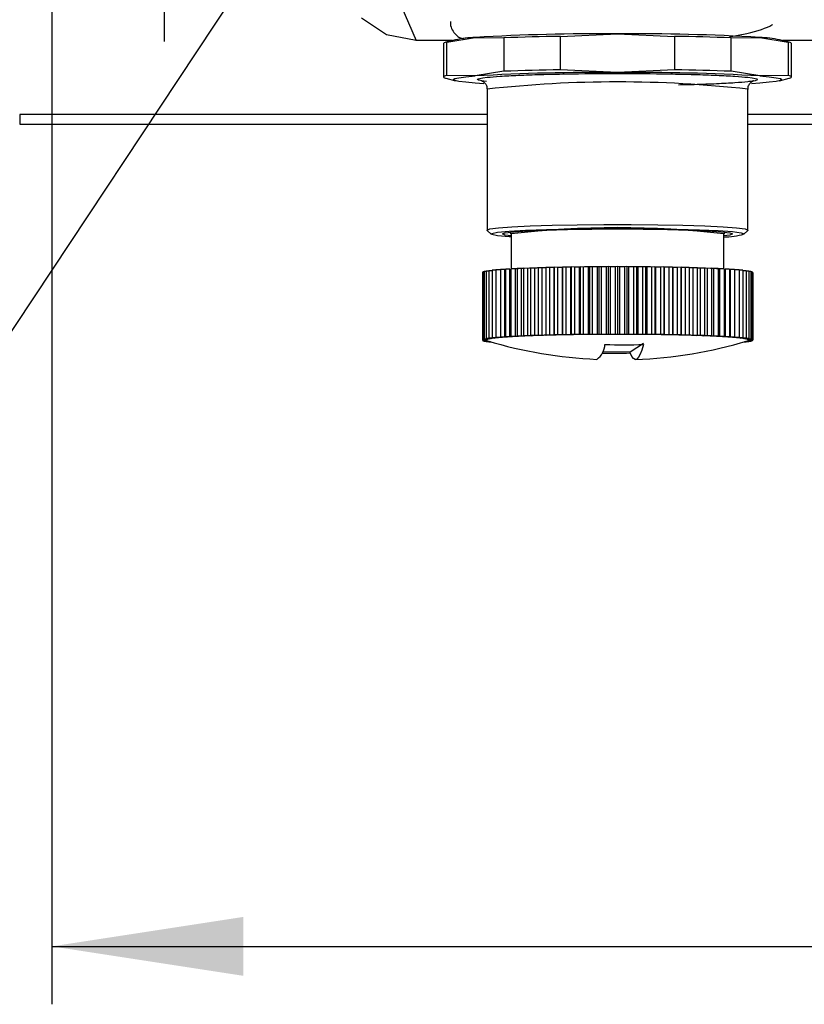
# Model space of a CAD drawing. Header units: millimetres. Extents: x 0 to 1260, y 0 to 891.
# Tile 26 of 56: x 655 to 695, y 213 to 264. Entities that reach past the tile are written whole.
import ezdxf

# ---------------------------------------------------------------- set-up
doc = ezdxf.new("R2010")
doc.units = ezdxf.units.MM
doc.header["$LTSCALE"] = 3
doc.layers.add('FORMAT', color=7, linetype='Continuous')
doc.styles.add('SLDTEXTSTYLE0', font='TXT', dxfattribs={"width": 0.605})
doc.dimstyles.new('SLDDIMSTYLE10', dxfattribs={"dimtxt": 7.704956, "dimasz": 9.906, "dimexe": 0, "dimexo": 0.0625, "dimgap": 1.926239, "dimtad": 0, "dimtih": 1, "dimtoh": 1, "dimdec": 1, "dimrnd": 1e-09, "dimzin": 12, "dimdsep": 46, "dimtxsty": 'SLDTEXTSTYLE0', "dimblk1": 'NONE', "dimsah": 1, "dimcen": 0, "dimadec": 0, "dimazin": 3, "dimtfac": 1, "dimtdec": 1, "dimtmove": 0, "dimatfit": 3, "dimldrblk": 'NONE', "dimfxl": 1, "dimfrac": 2, "dimtolj": 1, "dimtzin": 12, "dimarcsym": 0})
doc.dimstyles.new('SLDDIMSTYLE3', dxfattribs={"dimtxt": 7.704956, "dimasz": 9.906, "dimexe": 0, "dimexo": 0.0625, "dimgap": 1.926239, "dimtad": 1, "dimdec": 1, "dimrnd": 1e-09, "dimzin": 12, "dimdsep": 46, "dimtxsty": 'SLDTEXTSTYLE0', "dimsah": 1, "dimcen": 0.09, "dimadec": 0, "dimazin": 3, "dimtfac": 1, "dimtdec": 1, "dimtofl": 0, "dimtmove": 0, "dimatfit": 3, "dimfxl": 1, "dimfrac": 2, "dimtolj": 1, "dimtzin": 12, "dimarcsym": 0})

# ---------------------------------------------------------------- blocks, each defined once
blk = doc.blocks.new('_D_17')
at = {"layer": 'FORMAT'}
for p, q in [((656.47, 282.225), (656.47, 213.478)), ((789.559, 279.85), (789.559, 213.478)), ((712.726, 230.075), (710.08, 230.075)), ((710.08, 230.075), (710.08, 218.242)), ((733.304, 230.075), (735.95, 230.075)), ((735.95, 230.075), (735.95, 218.242)), ((710.08, 218.242), (712.726, 218.242)), ((735.95, 218.242), (733.304, 218.242)), ((656.47, 216.478), (789.559, 216.478))]:
    blk.add_line(p, q, dxfattribs=at)
for points in [[(656.47, 216.478), (666.376, 214.954), (666.376, 218.002)], [(789.559, 216.478), (779.653, 218.002), (779.653, 214.954)]]:
    blk.add_solid(points, dxfattribs=at)
at = {"layer": 'FORMAT', "char_height": 7.9375, "attachment_point": 1, "style": 'SLDTEXTSTYLE0'}
for s, insert in [('133,1', (709.786, 242.071)), ('5,24', (712.726, 228.474))]:
    blk.add_mtext(s, dxfattribs=dict(at, insert=insert))
blk = doc.blocks.new('SW_SYMBOL_HOLE_DEPTH')
at = {"layer": 'FORMAT', "color": 0}
for p, q in [((0, 2625), (2400, 2625)), ((1200, 2625), (1200, 225)), ((300, 1665), (1200, 225)), ((2100, 1665), (1200, 225))]:
    blk.add_line(p, q, dxfattribs=at)
blk = doc.blocks.new('_D_20')
at = {"layer": 'FORMAT'}
for p, q in [((683.832, 292.77), (681.511, 289.269)), ((681.511, 289.269), (651.463, 243.944)), ((651.463, 243.944), (546.092, 243.944))]:
    blk.add_line(p, q, dxfattribs=at)
blk.add_solid([(681.511, 289.269), (674.767, 281.855), (677.308, 280.171)], dxfattribs=at)
at = {"layer": 'FORMAT', "xscale": 0.0034106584, "yscale": 0.0034106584, "zscale": 0.0034106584}
blk.add_blockref('SW_SYMBOL_HOLE_DEPTH', (594.893, 245.092), dxfattribs=at)
at = {"layer": 'FORMAT', "char_height": 7.9375, "attachment_point": 1, "style": 'SLDTEXTSTYLE0'}
for s, insert in [('10 [0.39]', (605.543, 254.176)), ('4xM5x0.8', (546.092, 254.176))]:
    blk.add_mtext(s, dxfattribs=dict(at, insert=insert))
blk = doc.blocks.new('_None')
blk = doc.blocks.new('SW_CENTERMARKSYMBOL_7')
at = {"layer": 'FORMAT', "color": 0}
for p, q in [((0, 2.5), (0, 4.6)), ((0, 0), (0, 2.5)), ((-2.5, 0), (-4.6, 0)), ((0, 0), (-2.5, 0)), ((0, 0), (0, -2.5)), ((0, 0), (2.5, 0)), ((2.5, 0), (4.6, 0)), ((0, -2.5), (0, -4.6))]:
    blk.add_line(p, q, dxfattribs=at)

msp = doc.modelspace()

# ---------------------------------------------------------------- linework, layer by layer
at = {"color": 7, "linetype": 'Continuous', "lineweight": 25}
for p, q in [((672.8195, 269.136857), (675.326368, 263.368852)), ((673.795057, 263.673645), (672.496386, 264.541618)), ((675.326368, 263.368852), (673.795057, 263.673645)), ((682.788281, 263.589494), (685.746321, 263.723341)), ((682.788281, 261.859091), (682.788281, 263.589494)), ((685.746321, 263.723341), (688.704361, 263.589494)), ((688.704361, 263.589494), (688.704361, 261.859091)), ((691.540295, 263.567877), (692.440459, 263.743931)), ((677.192804, 263.368852), (675.326368, 263.368852)), ((676.746321, 263.218729), (676.746321, 261.488327)), ((677.359922, 263.41299), (676.866604, 263.282697)), ((676.906085, 263.29237), (678.385105, 263.537958)), ((676.906085, 261.561968), (676.906085, 263.29237)), ((678.385105, 263.537958), (679.864125, 263.515853)), ((679.864125, 263.515853), (679.864125, 261.78545)), ((691.628517, 263.515853), (693.107537, 263.537958)), ((691.628517, 261.78545), (691.628517, 263.515853)), ((693.107537, 263.537958), (694.586556, 263.29237)), ((694.626037, 263.282697), (694.13272, 263.41299)), ((702.692804, 263.368852), (694.299837, 263.368852)), ((694.586556, 263.29237), (694.586556, 261.561968)), ((694.746321, 261.488327), (694.746321, 263.218729)), ((678.385105, 261.539862), (676.906085, 261.561968)), ((679.864125, 261.78545), (678.385105, 261.539862)), ((685.746321, 261.725244), (682.788281, 261.859091)), ((688.704361, 261.859091), (685.746321, 261.725244)), ((693.107537, 261.539862), (691.628517, 261.78545)), ((694.586556, 261.561968), (693.107537, 261.539862)), ((676.866604, 261.424359), (677.359922, 261.294065)), ((678.829509, 261.138982), (678.385105, 261.169097)), ((693.107537, 261.169097), (692.679546, 261.139987)), ((694.13272, 261.294065), (694.626037, 261.424359)), ((678.996321, 260.854955), (678.996321, 253.561903)), ((692.496321, 253.561903), (692.496321, 260.854955)), ((678.996321, 259.537735), (654.806084, 259.537735)), ((654.806084, 259.537735), (654.806084, 259.037174)), ((704.496321, 259.537735), (692.496321, 259.537735)), ((654.806084, 259.037174), (678.996321, 259.037174)), ((692.496321, 259.037174), (704.496321, 259.037174)), ((679.002757, 253.549048), (679.202567, 253.349619)), ((680.15149, 253.451504), (680.246321, 253.356854)), ((680.246321, 253.362094), (680.246321, 251.551951)), ((691.246321, 253.356854), (691.341151, 253.451504)), ((691.246321, 251.551813), (691.246321, 253.362094)), ((692.290075, 253.349619), (692.489884, 253.549048)), ((692.496321, 253.561903), (692.489884, 253.549048)), ((678.750648, 251.353424), (678.750522, 251.35342)), ((678.750522, 251.35342), (678.750522, 247.856752)), ((678.784858, 251.375525), (678.750648, 251.374733)), ((678.750648, 251.374733), (678.750648, 247.878064)), ((678.852982, 251.397314), (678.784858, 251.395992)), ((678.784858, 251.395992), (678.784858, 247.899324)), ((678.95469, 251.41871), (678.852982, 251.417096)), ((678.852982, 251.417096), (678.852982, 247.920428)), ((679.089487, 251.439626), (678.95469, 251.437942)), ((678.95469, 251.437942), (678.95469, 247.941273)), ((679.256715, 251.459975), (679.089487, 251.458427)), ((679.089487, 251.458427), (679.089487, 247.961758)), ((679.455559, 251.479668), (679.256715, 251.478452)), ((679.256715, 251.478452), (679.256715, 247.981783)), ((679.685052, 251.498616), (679.455559, 251.497919)), ((679.455559, 251.497919), (679.455559, 248.00125)), ((679.685052, 251.516734), (679.685052, 248.020065)), ((679.917135, 251.516731), (679.685052, 251.516734)), ((679.917135, 248.020062), (679.917135, 251.516731)), ((679.944074, 251.534805), (679.944074, 248.038136)), ((680.175588, 251.534096), (679.944074, 251.534805)), ((680.175588, 248.037427), (680.175588, 251.534096)), ((680.231364, 251.552043), (680.231364, 248.055374)), ((680.461181, 251.550632), (680.231364, 251.552043)), ((680.461181, 248.053963), (680.461181, 251.550632)), ((680.545523, 251.568366), (680.545523, 248.071697)), ((680.772522, 251.566258), (680.545523, 251.568366)), ((680.772522, 248.06959), (680.772522, 251.566258)), ((680.885019, 251.583692), (680.885019, 248.087024)), ((681.108096, 251.5809), (680.885019, 251.583692)), ((681.108096, 248.084231), (681.108096, 251.5809)), ((681.248199, 251.597949), (681.248199, 248.10128)), ((681.466266, 251.594484), (681.248199, 251.597949)), ((681.466266, 248.097815), (681.466266, 251.594484)), ((681.633294, 251.611066), (681.633294, 248.114397)), ((681.845288, 251.606946), (681.633294, 251.611066)), ((681.845288, 248.110277), (681.845288, 251.606946)), ((682.038427, 251.622979), (682.038427, 248.12631)), ((682.243316, 251.618224), (682.038427, 251.622979)), ((682.243316, 248.121555), (682.243316, 251.618224)), ((682.461624, 251.63363), (682.453464, 251.623513)), ((682.453464, 251.623513), (682.453464, 248.126844)), ((682.461624, 251.63363), (682.461624, 248.136961)), ((682.65841, 251.628263), (682.461624, 251.63363)), ((682.65841, 248.131594), (682.65841, 251.628263)), ((682.900824, 251.642968), (682.876505, 251.6329)), ((682.876505, 251.6329), (682.876505, 248.136231)), ((682.900824, 251.642968), (682.900824, 248.146299)), ((683.088548, 251.637015), (682.900824, 251.642968)), ((683.088548, 248.140346), (683.088548, 251.637015)), ((683.353887, 251.650946), (683.313527, 251.640977)), ((683.313527, 251.640977), (683.313527, 248.144308)), ((683.353887, 251.650946), (683.353887, 248.154277)), ((683.531635, 251.644437), (683.353887, 251.650946)), ((683.531635, 248.147768), (683.531635, 251.644437)), ((683.818606, 251.657527), (683.762401, 251.647705)), ((683.762401, 251.647705), (683.762401, 248.151036)), ((683.818606, 251.657527), (683.818606, 248.160858)), ((683.985511, 251.650492), (683.818606, 251.657527)), ((683.985511, 248.153824), (683.985511, 251.650492)), ((684.292716, 251.662677), (684.220941, 251.65305)), ((684.220941, 251.65305), (684.220941, 248.156381)), ((684.292716, 251.662677), (684.292716, 248.166008)), ((684.447966, 251.655152), (684.292716, 251.662677)), ((684.447966, 248.158484), (684.447966, 251.655152)), ((684.773908, 251.666373), (684.686913, 251.656987)), ((684.686913, 251.656987), (684.686913, 248.160319)), ((684.773908, 251.666373), (684.773908, 248.169704)), ((684.916746, 251.658394), (684.773908, 251.666373)), ((684.916746, 248.161725), (684.916746, 251.658394)), ((685.259838, 251.668595), (685.158045, 251.659497)), ((685.158045, 251.659497), (685.158045, 248.162828)), ((685.259838, 251.668595), (685.259838, 248.171926)), ((685.389567, 251.660201), (685.259838, 251.668595)), ((685.389567, 248.163532), (685.389567, 251.660201)), ((685.748138, 251.669333), (685.632044, 251.660567)), ((685.632044, 251.660567), (685.632044, 248.163898)), ((685.748138, 251.669333), (685.748138, 248.172664)), ((685.864127, 251.660565), (685.748138, 251.669333)), ((685.864127, 248.163896), (685.864127, 251.660565)), ((686.236429, 251.668584), (686.106599, 251.660193)), ((686.106599, 251.660193), (686.106599, 248.163524)), ((686.236429, 251.668584), (686.236429, 248.171915)), ((686.338113, 251.659484), (686.236429, 251.668584)), ((686.338113, 248.162815), (686.338113, 251.659484)), ((686.722332, 251.66635), (686.579399, 251.658375)), ((686.579399, 251.658375), (686.579399, 248.161706)), ((686.722332, 251.66635), (686.722332, 248.169682)), ((686.809216, 251.656963), (686.722332, 251.66635)), ((686.809216, 248.160294), (686.809216, 251.656963)), ((687.20348, 251.662644), (687.048141, 251.655123)), ((687.048141, 251.655123), (687.048141, 248.158454)), ((687.20348, 251.662644), (687.20348, 248.165975)), ((687.27514, 251.653016), (687.20348, 251.662644)), ((687.27514, 248.156347), (687.27514, 251.653016)), ((687.677529, 251.657483), (687.51054, 251.650453)), ((687.51054, 251.650453), (687.51054, 248.153784)), ((687.677529, 251.657483), (687.677529, 248.160814)), ((687.733616, 251.64766), (687.677529, 251.657483)), ((687.733616, 248.150991), (687.733616, 251.64766)), ((688.142169, 251.650892), (687.964344, 251.644387)), ((687.964344, 251.644387), (687.964344, 248.147718)), ((688.142169, 251.650892), (688.142169, 248.154223)), ((688.182411, 251.640922), (688.142169, 251.650892)), ((688.182411, 248.144253), (688.182411, 251.640922)), ((688.595137, 251.642903), (688.407342, 251.636955)), ((688.407342, 251.636955), (688.407342, 248.140286)), ((688.595137, 251.642903), (688.595137, 248.146234)), ((688.619336, 251.632835), (688.595137, 251.642903)), ((688.619336, 248.136166), (688.619336, 251.632835)), ((689.034226, 251.633555), (688.837376, 251.628193)), ((688.837376, 251.628193), (688.837376, 248.131524)), ((689.034226, 251.633555), (689.034226, 248.136887)), ((689.042265, 251.623438), (689.034226, 251.633555)), ((689.042265, 248.126769), (689.042265, 251.623438)), ((689.457296, 251.622895), (689.252351, 251.618144)), ((689.252351, 251.618144), (689.252351, 248.121476)), ((689.457296, 251.622895), (689.457296, 248.126226)), ((689.862287, 251.610972), (689.650244, 251.606857)), ((689.650244, 251.606857), (689.650244, 248.110189)), ((689.862287, 251.610972), (689.862287, 248.114304)), ((690.247226, 251.597847), (690.029118, 251.594387)), ((690.029118, 251.594387), (690.029118, 248.097718)), ((690.247226, 251.597847), (690.247226, 248.101178)), ((690.610236, 251.583582), (690.387127, 251.580794)), ((690.387127, 251.580794), (690.387127, 248.084126)), ((690.610236, 251.583582), (690.610236, 248.086914)), ((690.94955, 251.568248), (690.722526, 251.566146)), ((690.722526, 251.566146), (690.722526, 248.069477)), ((690.94955, 251.568248), (690.94955, 248.071579)), ((691.263514, 251.551918), (691.033681, 251.550512)), ((691.033681, 251.550512), (691.033681, 248.053843)), ((691.263514, 251.551918), (691.263514, 248.055249)), ((691.5506, 251.534673), (691.319077, 251.53397)), ((691.319077, 251.53397), (691.319077, 248.037301)), ((691.5506, 251.534673), (691.5506, 248.038004)), ((691.577323, 251.516599), (691.577323, 248.01993)), ((691.809407, 251.516596), (691.577323, 251.516599)), ((691.809407, 251.516596), (691.809407, 248.019928)), ((692.038675, 251.497776), (691.809407, 251.498478)), ((692.038675, 251.497776), (692.038675, 248.001108)), ((692.237288, 251.478305), (692.038675, 251.479524)), ((692.237288, 251.478305), (692.237288, 247.981636)), ((692.404278, 251.458276), (692.237288, 251.459826)), ((692.404278, 251.458276), (692.404278, 247.961607)), ((692.53883, 251.437788), (692.404278, 251.439472)), ((692.53883, 251.437788), (692.53883, 247.941119)), ((692.64029, 251.41694), (692.53883, 251.418552)), ((692.64029, 251.41694), (692.64029, 247.920271)), ((692.708164, 251.395835), (692.64029, 251.397154)), ((692.708164, 251.395835), (692.708164, 247.899166)), ((692.74212, 251.374574), (692.708164, 251.375362)), ((692.74212, 251.374574), (692.74212, 247.877905)), ((678.947372, 247.862114), (678.750522, 247.856752)), ((678.750522, 247.856752), (678.955411, 247.851997)), ((678.955594, 247.882814), (678.750648, 247.878064)), ((678.750648, 247.878064), (678.947435, 247.872697)), ((678.784478, 247.855964), (678.784478, 247.835491)), ((678.972273, 247.841439), (678.784478, 247.835491)), ((678.784478, 247.835491), (678.996472, 247.831371)), ((678.996901, 247.903439), (678.784858, 247.899324)), ((678.784858, 247.899324), (678.972582, 247.893371)), ((678.852351, 247.834172), (678.852351, 247.814386)), ((679.029784, 247.820876), (678.852351, 247.814386)), ((678.852351, 247.814386), (679.063044, 247.811038)), ((679.07109, 247.923887), (678.852982, 247.920428)), ((678.852982, 247.920428), (679.03073, 247.913918)), ((678.946321, 247.872727), (678.946321, 247.867329)), ((678.953811, 247.812773), (678.953811, 247.793538)), ((679.101419, 247.799752), (678.953811, 247.793538)), ((678.953811, 247.793538), (679.130218, 247.791329)), ((679.1778, 247.944061), (678.95469, 247.941273)), ((678.95469, 247.941273), (679.121595, 247.934239)), ((678.955594, 247.882814), (678.955594, 247.89391)), ((678.996901, 247.903439), (678.996901, 247.915157)), ((679.07109, 247.923887), (679.07109, 247.936367)), ((679.088364, 247.791853), (679.088364, 247.77305)), ((679.178153, 247.777397), (679.088364, 247.77305)), ((679.088364, 247.77305), (679.196672, 247.772044)), ((679.316511, 247.96386), (679.089487, 247.961758)), ((679.089487, 247.961758), (679.244736, 247.954233)), ((679.1778, 247.944061), (679.1778, 247.957477)), ((679.255353, 247.755191), (679.255353, 247.753021)), ((679.261707, 247.753376), (679.255353, 247.753021)), ((679.255353, 247.753021), (679.263116, 247.752974)), ((679.486548, 247.983189), (679.256715, 247.981783)), ((679.256715, 247.981783), (679.399552, 247.973804)), ((679.316511, 247.96386), (679.316511, 247.978443)), ((679.687081, 248.001954), (679.455559, 248.00125)), ((679.455559, 248.00125), (679.585289, 247.992856)), ((679.486548, 247.983189), (679.486548, 247.999245)), ((679.917135, 248.020062), (679.685052, 248.020065)), ((679.685052, 248.020065), (679.801041, 248.011297)), ((679.687081, 248.001954), (679.687081, 248.019912)), ((680.175588, 248.037427), (679.944074, 248.038136)), ((679.944074, 248.038136), (680.045758, 248.029036)), ((680.461181, 248.053963), (680.231364, 248.055374)), ((680.231364, 248.055374), (680.318248, 248.045987)), ((680.772522, 248.06959), (680.545523, 248.071697)), ((680.545523, 248.071697), (680.617183, 248.062068)), ((681.108096, 248.084231), (680.885019, 248.087024)), ((680.885019, 248.087024), (680.941107, 248.0772)), ((681.466266, 248.097815), (681.248199, 248.10128)), ((681.248199, 248.10128), (681.288441, 248.09131)), ((681.845288, 248.110277), (681.633294, 248.114397)), ((681.633294, 248.114397), (681.657493, 248.104329)), ((682.243316, 248.121555), (682.038427, 248.12631)), ((682.038427, 248.12631), (682.046466, 248.116193)), ((682.461624, 248.136961), (682.453464, 248.126844)), ((682.65841, 248.131594), (682.461624, 248.136961)), ((682.900824, 248.146299), (682.876505, 248.136231)), ((683.088548, 248.140346), (682.900824, 248.146299)), ((683.353887, 248.154277), (683.313527, 248.144308)), ((683.531635, 248.147768), (683.353887, 248.154277)), ((683.818606, 248.160858), (683.762401, 248.151036)), ((683.985511, 248.153824), (683.818606, 248.160858)), ((684.292716, 248.166008), (684.220941, 248.156381)), ((684.447966, 248.158484), (684.292716, 248.166008)), ((684.773908, 248.169704), (684.686913, 248.160319)), ((684.916746, 248.161725), (684.773908, 248.169704)), ((685.259838, 248.171926), (685.158045, 248.162828)), ((685.389567, 248.163532), (685.259838, 248.171926)), ((685.748138, 248.172664), (685.632044, 248.163898)), ((685.864127, 248.163896), (685.748138, 248.172664)), ((686.236429, 248.171915), (686.106599, 248.163524)), ((686.338113, 248.162815), (686.236429, 248.171915)), ((686.722332, 248.169682), (686.579399, 248.161706)), ((686.809216, 248.160294), (686.722332, 248.169682)), ((687.20348, 248.165975), (687.048141, 248.158454)), ((687.27514, 248.156347), (687.20348, 248.165975)), ((687.677529, 248.160814), (687.51054, 248.153784)), ((687.733616, 248.150991), (687.677529, 248.160814)), ((688.142169, 248.154223), (687.964344, 248.147718)), ((688.182411, 248.144253), (688.142169, 248.154223)), ((688.595137, 248.146234), (688.407342, 248.140286)), ((688.619336, 248.136166), (688.595137, 248.146234)), ((689.034226, 248.136887), (688.837376, 248.131524)), ((689.042265, 248.126769), (689.034226, 248.136887)), ((689.457296, 248.126226), (689.252351, 248.121476)), ((689.449137, 248.116109), (689.457296, 248.126226)), ((689.862287, 248.114304), (689.650244, 248.110189)), ((689.837968, 248.104236), (689.862287, 248.114304)), ((690.247226, 248.101178), (690.029118, 248.097718)), ((690.206866, 248.091209), (690.247226, 248.101178)), ((690.610236, 248.086914), (690.387127, 248.084126)), ((690.554032, 248.077092), (690.610236, 248.086914)), ((690.94955, 248.071579), (690.722526, 248.069477)), ((690.877775, 248.061952), (690.94955, 248.071579)), ((691.263514, 248.055249), (691.033681, 248.053843)), ((691.176519, 248.045864), (691.263514, 248.055249)), ((691.5506, 248.038004), (691.319077, 248.037301)), ((691.448807, 248.028907), (691.5506, 248.038004)), ((691.809407, 248.019928), (691.577323, 248.01993)), ((691.693313, 248.011162), (691.809407, 248.019928)), ((691.807161, 248.019758), (691.807161, 248.001816)), ((692.038675, 248.001108), (691.807161, 248.001816)), ((691.908846, 247.992716), (692.038675, 248.001108)), ((692.007472, 247.999091), (692.007472, 247.983047)), ((692.237288, 247.981636), (692.007472, 247.983047)), ((692.094356, 247.97366), (692.237288, 247.981636)), ((692.177278, 247.978287), (692.177278, 247.963714)), ((692.404278, 247.961607), (692.177278, 247.963714)), ((692.22903, 247.752832), (692.235927, 247.752874)), ((692.235927, 247.752874), (692.230282, 247.75319)), ((692.235927, 247.754802), (692.235927, 247.752874)), ((692.248939, 247.954086), (692.404278, 247.961607)), ((692.295476, 247.771902), (692.403154, 247.772899)), ((692.403154, 247.772899), (692.313894, 247.777226)), ((692.315754, 247.957321), (692.315754, 247.943912)), ((692.53883, 247.941119), (692.315754, 247.943912)), ((692.361928, 247.791185), (692.537951, 247.793384)), ((692.371841, 247.934089), (692.53883, 247.941119)), ((692.537951, 247.793384), (692.390672, 247.799591)), ((692.403154, 247.7917), (692.403154, 247.772899)), ((692.422224, 247.93621), (692.422224, 247.923736)), ((692.64029, 247.920271), (692.422224, 247.923736)), ((692.429093, 247.810889), (692.639659, 247.814229)), ((692.639659, 247.814229), (692.46234, 247.820723)), ((692.462465, 247.913766), (692.64029, 247.920271)), ((692.49574, 247.831218), (692.707784, 247.835333)), ((692.496169, 247.914999), (692.496169, 247.903286)), ((692.708164, 247.899166), (692.496169, 247.903286)), ((692.707784, 247.835333), (692.52006, 247.841286)), ((692.520369, 247.893218), (692.708164, 247.899166)), ((692.537047, 247.851843), (692.741993, 247.856593)), ((692.53723, 247.893752), (692.53723, 247.88266)), ((692.74212, 247.877905), (692.53723, 247.88266)), ((692.537951, 247.812616), (692.537951, 247.793384)), ((692.741993, 247.856593), (692.545207, 247.86196)), ((692.54527, 247.872543), (692.74212, 247.877905)), ((692.546321, 247.867329), (692.546321, 247.872572)), ((692.639659, 247.834011), (692.639659, 247.814229)), ((692.707784, 247.8558), (692.707784, 247.835333)), ((692.741993, 247.877902), (692.741993, 247.856593)), ((686.393789, 247.247093), (684.973581, 247.251442)), ((687.093944, 247.682217), (686.393789, 247.247093)), ((686.393789, 247.204082), (686.393789, 247.247093))]:
    msp.add_line(p, q, dxfattribs=at)
at = {"color": 7, "linetype": 'Continuous', "lineweight": 25, "flags": 128}
for points in [[(676.906085, 261.561968), (676.836305, 261.543701), (676.786351, 261.525312), (676.756334, 261.50684), (676.746321, 261.488327), (676.756334, 261.469813), (676.786351, 261.451342), (676.836305, 261.432952), (676.866604, 261.424359)], [(678.385105, 261.169097), (677.893345, 261.212594), (677.535951, 261.258519), (677.319039, 261.306085), (677.246321, 261.354479), (677.319039, 261.402874), (677.535951, 261.45044), (677.893345, 261.496365), (678.385105, 261.539862)], [(693.107537, 261.539862), (693.599297, 261.496365), (693.95669, 261.45044), (694.173602, 261.402874), (694.246321, 261.354479), (694.173602, 261.306085), (693.95669, 261.258519), (693.599297, 261.212594), (693.107537, 261.169097)], [(694.626037, 261.424359), (694.656336, 261.432952), (694.706291, 261.451342), (694.736308, 261.469813), (694.746321, 261.488327), (694.736308, 261.50684), (694.706291, 261.525312), (694.656336, 261.543701), (694.586556, 261.561968)], [(679.002757, 253.549048), (678.996321, 253.561903), (679.143824, 253.623119), (679.579889, 253.681659), (680.285456, 253.734965), (681.229689, 253.780708), (682.371321, 253.816888), (683.660456, 253.841924), (685.040753, 253.854721), (686.451888, 253.854721), (687.832185, 253.841924), (689.121321, 253.816888), (690.262952, 253.780708), (691.207185, 253.734965), (691.912752, 253.681659), (692.348817, 253.623119), (692.496321, 253.561903), (692.496321, 253.561903)], [(680.246321, 253.206938), (680.133906, 253.214796), (679.539192, 253.270867), (679.234717, 253.331203), (679.234717, 253.392984), (679.539192, 253.45332), (680.133906, 253.509391), (680.99105, 253.558574), (682.070545, 253.59857), (683.321916, 253.627509), (684.686649, 253.644037), (686.10093, 253.647382), (687.498631, 253.637387), (688.814396, 253.614519), (689.986701, 253.579849), (690.96073, 253.534996), (691.69094, 253.482059), (692.143185, 253.423512), (692.296321, 253.362094), (692.296321, 253.362094)], [(679.787821, 253.362094), (679.937213, 253.419928), (680.377898, 253.474863), (681.087778, 253.524143), (682.031257, 253.565297), (683.161024, 253.596261), (684.42043, 253.615483), (685.746321, 253.622), (687.072212, 253.615483), (688.331617, 253.596261), (689.461385, 253.565297), (690.404864, 253.524143), (691.114744, 253.474863), (691.555429, 253.419928), (691.704821, 253.362094), (691.555429, 253.304259), (691.246321, 253.262114)], [(680.246321, 253.262114), (679.937213, 253.304259), (679.787821, 253.362094)], [(687.093944, 247.639205), (687.007301, 247.351684), (686.919907, 247.129984), (686.832012, 246.974737), (686.743867, 246.886384), (686.655721, 246.865177), (686.567826, 246.911177), (686.480433, 247.024253), (686.393789, 247.204082)]]:
    msp.add_lwpolyline(points, dxfattribs=at)
at = {"color": 7, "linetype": 'Continuous', "lineweight": 25}
for centre, radius, start, end in [((684.945907, 149.263105), 114.463034, 89.59934034, 93.28588525), ((684.659997, 131.173452), 132.42927, 90.80982847, 92.07539711), ((686.546735, 149.263105), 114.463034, 86.71411475, 90.40065966), ((686.832645, 131.173452), 132.42927, 87.92460289, 89.19017153), ((676.90592, 263.082604), 0.209766, 89.9548833, 139.5384313), ((678.695288, 256.725793), 6.819223, 92.6070939, 101.2928574), ((692.797353, 256.725793), 6.819223, 78.7071426, 87.3929061), ((694.586722, 263.082604), 0.209766, 40.4615687, 90.0451167), ((684.945907, 147.265009), 114.463034, 89.59934034, 93.28588525), ((684.659997, 129.44305), 132.42927, 90.80982847, 92.07539711), ((686.546735, 147.265009), 114.463034, 86.71411475, 90.40065966), ((686.832645, 129.44305), 132.42927, 87.92460289, 89.19017152), ((685.746321, 207.38528), 46.304616, 83.1783794, 96.8216206), ((691.304019, 256.44693), 3.240506, 268.9797729, 287.8314618), ((682.697729, 210.009141), 41.601654, 92.8666226, 93.0817668), ((683.222316, 199.173067), 52.450434, 92.4927321, 92.6770782), ((683.715073, 187.469504), 64.164378, 92.16738527, 92.3285493), ((684.164391, 175.190311), 76.451799, 91.87909762, 92.02249363), ((684.561203, 162.668913), 88.979491, 91.6195078, 91.74910654), ((684.899329, 150.266723), 101.386297, 91.38234979, 91.50114713), ((685.175693, 138.358244), 113.297988, 91.16279945, 91.2731168), ((685.3904, 127.315526), 124.342797, 90.95704433, 91.06072812), ((685.546669, 117.492624), 134.166946, 90.7619909, 90.86054931), ((685.650635, 109.210751), 142.449474, 90.57505874, 90.66975868), ((685.711018, 102.744767), 148.915742, 90.39403091, 90.48596917), ((685.738674, 98.311589), 153.349007, 90.21694067, 90.3070983), ((685.746054, 96.061034), 155.599575, 90.04198154, 90.13126769), ((685.7466, 96.069481), 155.591128, 89.8674316, 89.95672098), ((685.754082, 98.336643), 153.323953, 89.69158496, 89.78175242), ((685.781937, 102.785579), 148.874929, 89.51268465, 89.60463971), ((685.842606, 109.265946), 142.394276, 89.32885106, 89.42357548), ((685.946932, 117.560358), 134.099205, 89.13799988, 89.23659148), ((686.103617, 127.393567), 124.264744, 88.93774132, 89.04146852), ((686.318773, 138.444061), 113.212151, 88.72524987, 88.83562298), ((686.5956, 150.357597), 101.295393, 88.49708841, 88.61595681), ((686.934179, 162.76205), 88.886314, 88.24896197, 88.37865126), ((687.331408, 175.282954), 76.359102, 87.97536124, 88.11887329), ((687.781085, 187.559054), 64.074759, 87.66902974, 87.83034402), ((688.274125, 199.257183), 52.366231, 87.3201396, 87.5046833), ((688.798899, 210.08584), 41.524852, 86.9149687, 87.1303781), ((678.959889, 247.867331), 0.013562, 156.6926435, 202.6254101), ((678.972047, 247.873469), 0.027163, 204.7103994, 232.2323632), ((678.972415, 247.860898), 0.027627, 127.507219, 154.7178195), ((679.008998, 247.918839), 0.085671, 231.2808943, 244.6159337), ((679.009732, 247.814647), 0.08705, 115.2629308, 128.4563203), ((679.070215, 248.042734), 0.223858, 244.0541209, 250.7664098), ((679.071308, 247.689295), 0.226703, 109.1604668, 115.8163916), ((679.15539, 248.283003), 0.478775, 250.614285, 254.839161), ((679.156833, 247.447011), 0.483636, 105.1139284, 109.3104191), ((685.746321, 270.465799), 23.62, 253.4507702, 267.3921687), ((679.265369, 247.050658), 0.89458, 102.5430567, 105.205961), ((679.396208, 246.465959), 1.493739, 100.5936459, 102.5712687), ((679.54804, 245.659713), 2.314157, 99.206258, 100.61894), ((679.719795, 244.602914), 3.384822, 98.068084, 99.2141591), ((679.909838, 243.267902), 4.733292, 97.2010777, 98.0776925), ((680.116793, 241.632439), 6.381797, 96.4530219, 97.2038936), ((680.338759, 239.675758), 8.351028, 95.8571514, 96.4574895), ((680.574117, 237.383592), 10.655246, 95.3248253, 95.8583182), ((680.820777, 234.743099), 13.307234, 94.8871754, 95.3272039), ((681.076951, 231.748854), 16.312418, 94.486092, 94.8877081), ((681.34044, 228.396608), 19.675004, 94.1484454, 94.4874865), ((681.60937, 224.690262), 23.391094, 93.8328786, 94.1487041), ((681.881518, 220.634439), 27.456037, 93.562261, 93.833757), ((682.155006, 216.24245), 31.856533, 93.3053463, 93.5623911), ((682.427675, 211.527661), 36.579199, 93.0817006, 93.3059309), ((682.697729, 206.512472), 41.601654, 92.8666226, 93.0817668), ((682.963153, 201.218462), 46.902314, 92.6770448, 92.867029), ((683.222316, 195.676398), 52.450434, 92.4927321, 92.6770782), ((683.473422, 189.915172), 58.21713, 92.32853302, 92.49302462), ((683.715073, 183.972835), 64.164378, 92.16738527, 92.3285493), ((683.945764, 177.884347), 70.257235, 92.02248606, 92.16760192), ((684.164391, 171.693642), 76.451799, 91.87909762, 92.02249363), ((684.369792, 165.440221), 82.708592, 91.74910306, 91.87926188), ((684.561203, 159.172245), 88.979491, 91.6195078, 91.74910654), ((684.737846, 152.93201), 95.222225, 91.50114506, 91.61963477), ((684.899329, 146.770054), 101.386297, 91.38234979, 91.50114713), ((685.04528, 140.72959), 107.428524, 91.27311457, 91.38244948), ((685.175693, 134.861575), 113.297988, 91.16279945, 91.2731168), ((685.290607, 129.208198), 118.952532, 91.06072472, 91.16287871), ((685.3904, 123.818857), 124.342797, 90.95704433, 91.06072812), ((685.475507, 118.732802), 129.429564, 90.86054406, 90.95710798), ((685.546669, 113.995955), 134.166945, 90.7619909, 90.86054931), ((685.60469, 109.642824), 138.520464, 90.66975105, 90.76204237), ((685.650635, 105.714082), 142.449474, 90.57505874, 90.66975868), ((685.685632, 102.237882), 145.92585, 90.48595868, 90.57510053), ((685.711018, 99.248098), 148.915742, 90.39403091, 90.48596917), ((685.728184, 96.765174), 151.398725, 90.30708448, 90.39406489), ((685.738674, 94.81492), 153.349007, 90.21694067, 90.3070983), ((685.744071, 93.409044), 154.754894, 90.13124999, 90.21696822), ((685.746054, 92.564365), 155.599575, 90.04198154, 90.13126769), ((685.746321, 92.283191), 155.880749, 89.95669875, 90.04200373), ((685.7466, 92.572812), 155.591128, 89.8674316, 89.95672098), ((685.748621, 93.425866), 154.738072, 89.78172482, 89.86744926), ((685.754082, 94.839974), 153.323953, 89.69158496, 89.78175242), ((685.76466, 96.798247), 151.365651, 89.60460568, 89.69159875), ((685.746321, 270.465799), 23.62, 272.2570054, 286.5492298), ((685.781937, 99.28891), 148.874929, 89.51268465, 89.60463971), ((685.807456, 102.286088), 145.877642, 89.42353362, 89.51269511), ((685.842606, 105.769277), 142.394276, 89.32885106, 89.42357548), ((685.888723, 109.704545), 138.458737, 89.23653993, 89.32885867), ((685.946932, 114.06369), 134.099204, 89.13799988, 89.23659148), ((686.018296, 118.80599), 129.356367, 89.04140477, 89.13800511), ((686.103617, 123.896898), 124.264744, 88.93774132, 89.04146852), ((686.203631, 129.290458), 118.870257, 88.83554358, 88.9377447), ((686.318773, 134.947392), 113.212151, 88.72524987, 88.83562298), ((686.449418, 140.818284), 107.339806, 88.61585695, 88.72525209), ((686.5956, 146.860928), 101.295393, 88.49708841, 88.61595681), ((686.757313, 153.024366), 95.129835, 88.37852407, 88.49709048), ((686.934179, 159.265381), 88.886314, 88.24896197, 88.37865126), ((687.125804, 165.533449), 82.615317, 88.1187087, 88.24896547), ((687.331408, 171.786286), 76.359102, 87.97536124, 88.11887329), ((687.550223, 177.975755), 70.165766, 87.8301269, 87.97536885), ((687.781085, 184.062385), 64.074759, 87.66902974, 87.83034402), ((688.022889, 190.002278), 58.129947, 87.50439008, 87.66904611), ((688.274125, 195.760515), 52.366231, 87.3201396, 87.5046833), ((688.533394, 201.299092), 46.821589, 87.1299707, 87.3201732), ((688.798899, 206.589171), 41.524852, 86.9149687, 87.1303781), ((689.069008, 211.600041), 36.506706, 86.6905082, 86.9150353), ((689.341701, 216.310182), 31.788679, 86.433684, 86.6910945), ((689.615186, 220.697258), 27.393086, 86.1619029, 86.4338147), ((689.887299, 224.747969), 23.333246, 85.8464369, 86.1627841), ((690.156165, 228.449072), 19.62239, 85.5070499, 85.8466969), ((690.419559, 231.79601), 16.265104, 85.1060549, 85.5084496), ((690.675608, 234.784952), 13.265215, 84.6656333, 85.1065906), ((690.922113, 237.420212), 10.61845, 84.1332973, 84.6680221), ((691.157287, 239.707285), 8.319319, 83.5326085, 84.1344713), ((691.379041, 241.659073), 6.354973, 82.7841155, 83.537099), ((691.585757, 243.289906), 4.711091, 81.907584, 82.7869513), ((691.775538, 244.620607), 3.366925, 80.7671197, 81.9172536), ((691.947009, 245.67347), 2.300191, 79.3566913, 80.7750877), ((692.098536, 246.476201), 1.483284, 77.3952848, 79.3821939), ((692.229053, 247.05785), 0.887172, 74.7460838, 77.4238007), ((692.335809, 248.287646), 0.483636, 285.1139284, 289.3104191), ((692.337251, 247.451654), 0.478775, 70.614285, 74.839161), ((692.421333, 248.045362), 0.226703, 289.1604668, 295.8163916), ((692.422426, 247.691923), 0.223858, 64.0541209, 70.7664098), ((692.482909, 247.92001), 0.08705, 295.2629308, 308.4563203), ((692.483643, 247.815818), 0.085671, 51.2808943, 64.6159337), ((692.520226, 247.873759), 0.027627, 307.507219, 334.7178195), ((692.520594, 247.861188), 0.027163, 24.7103994, 52.2323631), ((692.532752, 247.867326), 0.013562, 336.6926435, 22.6254101), ((684.098884, 247.691246), 1.001022, 304.9004796, 357.3699891), ((686.166728, 270.614306), 22.993803, 267.3381178, 272.3110562), ((685.466612, 270.176731), 22.991353, 268.7105289, 272.3112072)]:
    msp.add_arc(centre, radius, start, end, dxfattribs=at)
at = {"color": 8, "linetype": 'Continuous', "lineweight": 25}
msp.add_arc((685.747996, 200.947135), 60.287081, 83.57304763, 96.4301633, dxfattribs=at)
at = {"color": 7, "linetype": 'Continuous', "lineweight": 25}
for points, knots in [([(677.111074, 264.355549), (677.107047, 264.315831), (677.089788, 264.145647), (677.244609, 263.796695), (677.486141, 263.542943), (677.70466, 263.479483), (677.766918, 263.461403)], [0, 0, 0, 0, 0.06783281, 0.290654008, 0.797900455, 1, 1, 1, 1]), ([(692.440459, 263.743931), (692.971522, 263.883129), (693.533669, 264.030474), (693.751928, 264.200191), (693.763996, 264.209575)], [0, 0, 0, 0, 0.944707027, 1, 1, 1, 1]), ([(678.836329, 261.265647), (678.809753, 261.269733), (678.739919, 261.280469), (678.705098, 261.290926), (678.726466, 261.286673), (678.824599, 261.2341), (678.926903, 261.116573), (678.990655, 260.991383), (678.986699, 260.907274), (678.985459, 260.880907)], [0, 0, 0, 0, 0.161229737, 0.423672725, 0.61780845, 0.759337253, 0.855267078, 0.954628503, 1, 1, 1, 1]), ([(692.507072, 260.848811), (692.504699, 260.884239), (692.497763, 260.987818), (692.577166, 261.138667), (692.699565, 261.257619), (692.782315, 261.290626), (692.776624, 261.287799), (692.709586, 261.268649), (692.573863, 261.254141), (692.543234, 261.250867)], [0, 0, 0, 0, 0.050112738, 0.146513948, 0.237925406, 0.37666009, 0.548398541, 0.898085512, 1, 1, 1, 1])]:
    msp.add_open_spline(points, degree=3, knots=knots, dxfattribs=at)
at = {"color": 8, "linetype": 'Continuous', "lineweight": 25}
msp.add_open_spline([(678.962949, 261.247771), (678.743279, 261.283105), (678.283976, 261.356986), (678.772938, 261.455564), (679.640001, 261.529076), (680.583575, 261.579699), (681.742971, 261.620768), (683.431535, 261.658971), (685.746303, 261.678358), (688.061162, 261.65897), (689.749569, 261.62077), (690.909459, 261.579693), (691.851187, 261.529098), (692.72692, 261.455453), (693.171601, 261.354465), (692.726447, 261.25355), (691.85212, 261.17978), (690.905803, 261.129578), (689.903985, 261.092282), (689.17778, 261.077182), (688.902096, 261.07145)], degree=3, knots=[0, 0, 0, 0, 0.074874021, 0.156552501, 0.200521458, 0.2454235, 0.290325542, 0.334294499, 0.415972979, 0.497651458, 0.541620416, 0.586522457, 0.631424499, 0.675393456, 0.757071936, 0.838750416, 0.882719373, 0.927621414, 0.972523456, 1, 1, 1, 1], dxfattribs=at)

# ---------------------------------------------------------------- block references
at = {"layer": 'FORMAT'}
msp.add_blockref('SW_CENTERMARKSYMBOL_7', (662.291321, 267.919698), dxfattribs=at)

# ---------------------------------------------------------------- dimensions: what is measured, and where the dimension line sits
dim = msp.add_diameter_dim_2p(p1=(683.831683, 292.770001), p2=(681.510959, 289.269395), text='4xM5x0.8 {\\fGDT;x}10 [0.39]', dimstyle='SLDDIMSTYLE10', override={"dimpost": '<>'}, dxfattribs=at)
dim.commit()
dim.dimension.update_dxf_attribs({"geometry": '_D_20', "text_midpoint": (596.396303, 249.86065), "dimtype": 163})
dim = msp.add_linear_dim(base=(789.559476, 216.478489), p1=(656.470474, 282.224746), p2=(789.559476, 279.849718), dimstyle='SLDDIMSTYLE3', dxfattribs=at)
dim.commit()
dim.dimension.update_dxf_attribs({"geometry": '_D_17', "text_midpoint": (723.014975, 216.478489), "dimtype": 160})

doc.saveas('drawing.dxf')
